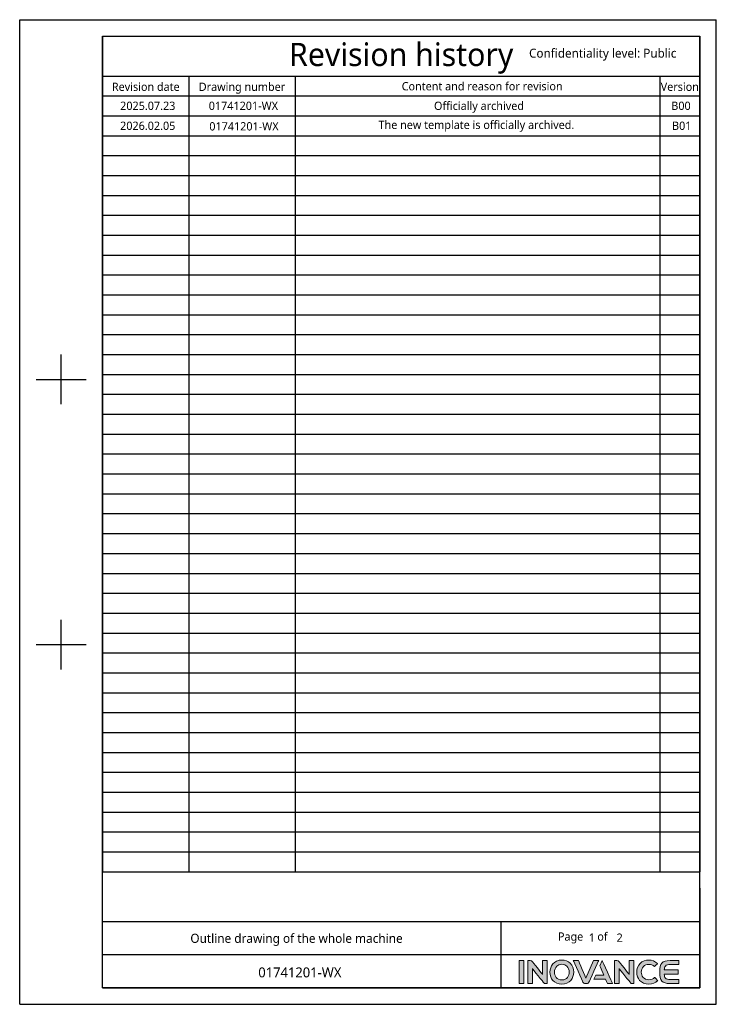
# Model space of a CAD drawing. Header units: millimetres. Extents: x 5828 to 6704, y 123 to 421.
# Tile 2 of 256: x 6055 to 6265, y 123 to 420. Entities that reach past the tile are written whole.
import ezdxf
from ezdxf.enums import TextEntityAlignment as Align

# ---------------------------------------------------------------- set-up
doc = ezdxf.new("R2010")
doc.units = ezdxf.units.MM
doc.layers.add('logo-蓝色', color=7, linetype='Continuous', true_color=0x008ccf)
doc.layers.add('模板', color=7, linetype='Continuous')
doc.styles.add('微软雅黑', font='msyh.ttc', dxfattribs={"height": 1.5})

# ---------------------------------------------------------------- blocks, each defined once
blk = doc.blocks.new('变更页')
for p, q in [((5973.66, 420.22), (6183.66, 420.22)), ((5973.66, 123.22), (5973.66, 420.22)), ((6183.66, 123.22), (6183.66, 420.22)), ((5998.66, 415.22), (6178.66, 415.22)), ((5998.66, 128.22), (5998.66, 415.22)), ((5998.66, 415.22), (5998.66, 163.22)), ((5998.66, 415.22), (6178.66, 415.22)), ((6178.66, 128.22), (6178.66, 415.22)), ((6178.66, 415.22), (6178.66, 163.22)), ((5998.66, 403.22), (6178.66, 403.22)), ((5998.66, 397.22), (6178.66, 397.22)), ((5986.16, 304.22), (5986.16, 319.22)), ((5978.66, 311.72), (5993.66, 311.72)), ((5986.16, 224.22), (5986.16, 239.22)), ((5978.66, 231.72), (5993.66, 231.72)), ((6178.66, 158.22), (6178.66, 128.22)), ((6118.66, 138.22), (6178.66, 138.22)), ((5998.66, 128.22), (6178.66, 128.22)), ((5998.66, 128.22), (6178.66, 128.22)), ((5973.66, 123.22), (6183.66, 123.22))]:
    blk.add_line(p, q)
at = {"color": 2}
for p, q in [((6024.66, 403.22), (6024.66, 163.22)), ((6056.66, 403.22), (6056.66, 163.22)), ((6166.66, 403.22), (6166.66, 163.22)), ((5998.66, 391.22), (6178.66, 391.22)), ((5998.66, 385.22), (6178.66, 385.22)), ((5998.66, 379.22), (6178.66, 379.22)), ((5998.66, 373.22), (6178.66, 373.22)), ((5998.66, 367.22), (6178.66, 367.22)), ((5998.66, 361.22), (6178.66, 361.22)), ((5998.66, 355.22), (6178.66, 355.22)), ((5998.66, 349.22), (6178.66, 349.22)), ((5998.66, 343.22), (6178.66, 343.22)), ((5998.66, 337.22), (6178.66, 337.22)), ((5998.66, 331.22), (6178.66, 331.22)), ((5998.66, 325.22), (6178.66, 325.22)), ((5998.66, 319.22), (6178.66, 319.22)), ((5998.66, 313.22), (6178.66, 313.22)), ((5998.66, 307.22), (6178.66, 307.22)), ((5998.66, 301.22), (6178.66, 301.22)), ((5998.66, 295.22), (6178.66, 295.22)), ((5998.66, 289.22), (6178.66, 289.22)), ((5998.66, 283.22), (6178.66, 283.22)), ((5998.66, 277.22), (6178.66, 277.22)), ((5998.66, 271.22), (6178.66, 271.22)), ((5998.66, 265.22), (6178.66, 265.22)), ((5998.66, 259.22), (6178.66, 259.22)), ((5998.66, 253.22), (6178.66, 253.22)), ((5998.66, 247.22), (6178.66, 247.22)), ((5998.66, 241.22), (6178.66, 241.22)), ((5998.66, 235.22), (6178.66, 235.22)), ((5998.66, 229.22), (6178.66, 229.22)), ((5998.66, 223.22), (6178.66, 223.22)), ((5998.66, 217.22), (6178.66, 217.22)), ((5998.66, 211.22), (6178.66, 211.22)), ((5998.66, 205.22), (6178.66, 205.22)), ((5998.66, 199.22), (6178.66, 199.22)), ((5998.66, 193.22), (6178.66, 193.22)), ((5998.66, 187.22), (6178.66, 187.22)), ((5998.66, 181.22), (6178.66, 181.22)), ((5998.66, 175.22), (6178.66, 175.22)), ((5998.66, 169.22), (6178.66, 169.22)), ((5998.66, 163.22), (6178.66, 163.22))]:
    blk.add_line(p, q, dxfattribs=at)
at = {"color": 2, "linetype": 'Continuous'}
for p, q in [((5998.66, 148.22), (6178.66, 148.22)), ((5998.66, 138.22), (6118.66, 138.22)), ((6058.66, 128.22), (6076.66, 128.22)), ((6076.66, 128.22), (6118.66, 128.22)), ((6133.66, 128.22), (6178.66, 128.22))]:
    blk.add_line(p, q, dxfattribs=at)
at = {"linetype": 'Continuous'}
for p, q in [((6118.66, 148.22), (6118.66, 138.22)), ((6118.66, 138.22), (6118.66, 128.22))]:
    blk.add_line(p, q, dxfattribs=at)
at = {"color": 7, "linetype": 'Continuous'}
blk.add_line((6178.66, 128.22), (5998.66, 128.22), dxfattribs=at)
at = {"color": 2, "style": '微软雅黑'}
for s, height, p in [('Revision history', 7, (6088.66, 406.24)), ('Revision date', 2.5, (6011.66, 398.74)), ('Drawing number', 2.5, (6040.66, 398.74)), ('Version', 2.5, (6172.66, 398.74))]:
    blk.add_text(s, height=height, dxfattribs=at).set_placement(p, align=Align.CENTER)
at = {"style": '微软雅黑'}
for s, height, p in [('Confidentiality level: Public', 2.7076, (6127.21, 408.77)), ('Outline drawing of the whole machine', 2.7336, (6025.1, 141.76))]:
    blk.add_text(s, height=height, dxfattribs=at).set_placement(p)
at = {"color": 2, "style": '微软雅黑'}
for s, p in [('Content and reason for revision', (6113.07, 400.22)), ('Page     of    ', (6145.09, 143.34))]:
    blk.add_text(s, height=2.5, dxfattribs=at).set_placement(p, align=Align.MIDDLE)
at = {"linetype": 'Continuous', "lineweight": 0, "ltscale": 0.3, "style": '微软雅黑'}
for tag, p in [('当前页', (6146.12, 143.34)), ('总页数', (6154.52, 143.34))]:
    blk.add_attdef(tag, text='', height=2.5, dxfattribs=at).set_placement(p, align=Align.MIDDLE)
at = {"ltscale": 0.3, "style": '微软雅黑'}
blk.add_attdef('编码', text='', height=3, dxfattribs=at).set_placement((6058.11, 132.85), align=Align.MIDDLE)

msp = doc.modelspace()

# ---------------------------------------------------------------- hatches: boundary and pattern name
at = {"layer": 'logo-蓝色'}
h = msp.add_hatch(color=256, dxfattribs=at)
h.dxf.hatch_style = 1
edge = h.paths.add_edge_path()
edge.add_spline(control_points=[(6205.5917, 129.4734), (6205.5917, 129.4734), (6206.9654, 129.4734), (6206.9654, 129.4734), (6206.9654, 129.4734), (6206.9654, 129.4734), (6206.9654, 136.4307), (6206.9654, 136.4307), (6206.9654, 136.4307), (6206.9654, 136.4307), (6205.5917, 136.4307), (6205.5917, 136.4307), (6205.5917, 136.4307), (6205.5917, 136.4307), (6205.5917, 129.4734), (6205.5917, 129.4734)], knot_values=[0, 0, 0, 0, 0.25, 0.25, 0.25, 0.25000001, 0.5, 0.5, 0.5, 0.50000001, 0.75, 0.75, 0.75, 0.75000001, 1, 1, 1, 1], degree=3, periodic=1)
h = msp.add_hatch(color=256, dxfattribs=at)
h.dxf.hatch_style = 1
edge = h.paths.add_edge_path()
edge.add_spline(control_points=[(6212.6121, 136.4364), (6212.6121, 136.4364), (6212.6121, 132.2482), (6212.6121, 132.2482), (6212.6121, 132.2482), (6212.6121, 132.2482), (6209.5419, 136.1307), (6209.5419, 136.1307), (6209.5419, 136.1307), (6209.4038, 136.3104), (6209.188, 136.4253), (6208.9454, 136.4253), (6208.9454, 136.4253), (6208.9454, 136.4253), (6208.1933, 136.4253), (6208.1933, 136.4253), (6208.1933, 136.4253), (6208.1933, 136.4253), (6208.1933, 129.4661), (6208.1933, 129.4661), (6208.1933, 129.4661), (6208.1933, 129.4661), (6209.5761, 129.4661), (6209.5761, 129.4661), (6209.5761, 129.4661), (6209.5761, 129.4661), (6209.5761, 134.0172), (6209.5761, 134.0172), (6209.5761, 134.0172), (6209.5761, 134.0172), (6213.0206, 129.6791), (6213.0206, 129.6791), (6213.0206, 129.6791), (6213.1205, 129.5494), (6213.2762, 129.4661), (6213.4503, 129.4661), (6213.4503, 129.4661), (6213.4503, 129.4661), (6213.9948, 129.4661), (6213.9948, 129.4661), (6213.9948, 129.4661), (6213.9948, 129.4661), (6213.9948, 136.4364), (6213.9948, 136.4364), (6213.9948, 136.4364), (6213.9948, 136.4364), (6212.6121, 136.4364), (6212.6121, 136.4364)], knot_values=[0, 0, 0, 0, 0.08333333, 0.08333333, 0.08333333, 0.08333334, 0.16666667, 0.16666667, 0.16666667, 0.16666668, 0.25, 0.25, 0.25, 0.25000001, 0.33333333, 0.33333333, 0.33333333, 0.33333334, 0.41666667, 0.41666667, 0.41666667, 0.41666668, 0.5, 0.5, 0.5, 0.50000001, 0.58333333, 0.58333333, 0.58333333, 0.58333334, 0.66666667, 0.66666667, 0.66666667, 0.66666668, 0.75, 0.75, 0.75, 0.75000001, 0.83333333, 0.83333333, 0.83333333, 0.83333334, 0.91666667, 0.91666667, 0.91666667, 0.91666668, 1, 1, 1, 1], degree=3, periodic=1)
h = msp.add_hatch(color=256, dxfattribs=at)
h.dxf.hatch_style = 1
edge = h.paths.add_edge_path(flags=16)
edge.add_spline(control_points=[(6216.903, 134.7062), (6217.2967, 135.11), (6217.8236, 135.3119), (6218.4665, 135.3119), (6218.4665, 135.3119), (6219.1044, 135.3119), (6219.6261, 135.1119), (6220.0139, 134.7173), (6220.0139, 134.7173), (6220.4429, 134.2803), (6220.6809, 133.6188), (6220.6707, 132.904), (6220.6707, 132.904), (6220.6503, 131.7889), (6220.0612, 130.5997), (6218.4665, 130.5997), (6218.4665, 130.5997), (6216.8788, 130.5997), (6216.2806, 131.785), (6216.251, 132.8929), (6216.251, 132.8929), (6216.2333, 133.6004), (6216.4705, 134.2618), (6216.903, 134.7062)], knot_values=[0, 0, 0, 0, 0.16666667, 0.16666667, 0.16666667, 0.16666668, 0.33333333, 0.33333333, 0.33333333, 0.33333334, 0.5, 0.5, 0.5, 0.50000001, 0.66666667, 0.66666667, 0.66666667, 0.66666668, 0.83333333, 0.83333333, 0.83333333, 0.83333334, 1, 1, 1, 1], degree=3, periodic=0)
edge = h.paths.add_edge_path()
edge.add_spline(control_points=[(6218.4665, 136.5771), (6216.0065, 136.5771), (6214.8886, 134.6785), (6214.8886, 132.9112), (6214.8886, 132.9112), (6214.8886, 131.952), (6215.1989, 131.0739), (6215.7611, 130.4347), (6215.7611, 130.4347), (6216.3991, 129.7087), (6217.3366, 129.3253), (6218.4665, 129.3253), (6218.4665, 129.3253), (6219.589, 129.3253), (6220.5225, 129.7142), (6221.1608, 130.4495), (6221.1608, 130.4495), (6221.7126, 131.0907), (6222.0237, 131.9684), (6222.034, 132.9206), (6222.034, 132.9206), (6222.0441, 133.9469), (6221.6719, 134.9194), (6221.0095, 135.5881), (6221.0095, 135.5881), (6220.3698, 136.2362), (6219.489, 136.5771), (6218.4665, 136.5771)], knot_values=[0, 0, 0, 0, 0.14285714, 0.14285714, 0.14285714, 0.14285715, 0.28571429, 0.28571429, 0.28571429, 0.2857143, 0.42857143, 0.42857143, 0.42857143, 0.42857144, 0.57142857, 0.57142857, 0.57142857, 0.57142858, 0.71428571, 0.71428571, 0.71428571, 0.71428572, 0.85714286, 0.85714286, 0.85714286, 0.85714287, 1, 1, 1, 1], degree=3, periodic=0)
h = msp.add_hatch(color=256, dxfattribs=at)
h.dxf.hatch_style = 1
edge = h.paths.add_edge_path()
edge.add_spline(control_points=[(6228.0142, 136.4308), (6228.0142, 136.4308), (6225.7397, 131.1127), (6225.7397, 131.1127), (6225.7397, 131.1127), (6225.7397, 131.1127), (6223.4649, 136.4308), (6223.4649, 136.4308), (6223.4649, 136.4308), (6223.4649, 136.4308), (6221.9173, 136.4308), (6221.9173, 136.4308), (6221.9173, 136.4308), (6221.9173, 136.4308), (6224.8385, 129.9181), (6224.8385, 129.9181), (6224.8385, 129.9181), (6224.9551, 129.6568), (6225.2172, 129.4735), (6225.5228, 129.4735), (6225.5228, 129.4735), (6225.5228, 129.4735), (6225.5274, 129.4735), (6225.5274, 129.4735), (6225.5274, 129.4735), (6225.5274, 129.4735), (6225.9498, 129.4735), (6225.9498, 129.4735), (6225.9498, 129.4735), (6225.9498, 129.4735), (6225.9563, 129.4735), (6225.9563, 129.4735), (6225.9563, 129.4735), (6226.2601, 129.4735), (6226.5222, 129.6568), (6226.6389, 129.9162), (6226.6389, 129.9162), (6226.6389, 129.9162), (6229.5618, 136.4308), (6229.5618, 136.4308), (6229.5618, 136.4308), (6229.5618, 136.4308), (6228.0142, 136.4308), (6228.0142, 136.4308)], knot_values=[0, 0, 0, 0, 0.09090909, 0.09090909, 0.09090909, 0.0909091, 0.18181818, 0.18181818, 0.18181818, 0.18181819, 0.27272727, 0.27272727, 0.27272727, 0.27272728, 0.36363636, 0.36363636, 0.36363636, 0.36363637, 0.45454545, 0.45454545, 0.45454545, 0.45454546, 0.54545455, 0.54545455, 0.54545455, 0.54545456, 0.63636364, 0.63636364, 0.63636364, 0.63636365, 0.72727273, 0.72727273, 0.72727273, 0.72727274, 0.81818182, 0.81818182, 0.81818182, 0.81818183, 0.90909091, 0.90909091, 0.90909091, 0.90909092, 1, 1, 1, 1], degree=3, periodic=1)
h = msp.add_hatch(color=256, dxfattribs=at)
h.dxf.hatch_style = 1
edge = h.paths.add_edge_path()
edge.add_spline(control_points=[(6230.6326, 136.4308), (6230.6326, 136.4308), (6229.9092, 134.8137), (6229.9092, 134.8137), (6229.9092, 134.8137), (6229.9092, 134.8137), (6231.1086, 132.0629), (6231.1086, 132.0629), (6231.1086, 132.0629), (6231.1086, 132.0629), (6228.6756, 132.0629), (6228.6756, 132.0629), (6228.6756, 132.0629), (6228.6756, 132.0629), (6228.093, 130.7683), (6228.093, 130.7683), (6228.093, 130.7683), (6228.093, 130.7683), (6231.6661, 130.7683), (6231.6661, 130.7683), (6231.6661, 130.7683), (6231.6661, 130.7683), (6232.2459, 129.4735), (6232.2459, 129.4735), (6232.2459, 129.4735), (6232.2459, 129.4735), (6233.7547, 129.4735), (6233.7547, 129.4735), (6233.7547, 129.4735), (6233.7547, 129.4735), (6230.6326, 136.4308), (6230.6326, 136.4308)], knot_values=[0, 0, 0, 0, 0.125, 0.125, 0.125, 0.12500001, 0.25, 0.25, 0.25, 0.25000001, 0.375, 0.375, 0.375, 0.37500001, 0.5, 0.5, 0.5, 0.50000001, 0.625, 0.625, 0.625, 0.62500001, 0.75, 0.75, 0.75, 0.75000001, 0.875, 0.875, 0.875, 0.87500001, 1, 1, 1, 1], degree=3, periodic=1)
h = msp.add_hatch(color=256, dxfattribs=at)
h.dxf.hatch_style = 1
edge = h.paths.add_edge_path()
edge.add_spline(control_points=[(6238.7494, 136.4364), (6238.7494, 136.4364), (6238.7494, 132.2482), (6238.7494, 132.2482), (6238.7494, 132.2482), (6238.7494, 132.2482), (6235.6782, 136.1307), (6235.6782, 136.1307), (6235.6782, 136.1307), (6235.5412, 136.3104), (6235.3254, 136.4253), (6235.0818, 136.4253), (6235.0818, 136.4253), (6235.0818, 136.4253), (6234.3317, 136.4253), (6234.3317, 136.4253), (6234.3317, 136.4253), (6234.3317, 136.4253), (6234.3317, 129.4661), (6234.3317, 129.4661), (6234.3317, 129.4661), (6234.3317, 129.4661), (6235.7153, 129.4661), (6235.7153, 129.4661), (6235.7153, 129.4661), (6235.7153, 129.4661), (6235.7153, 134.0172), (6235.7153, 134.0172), (6235.7153, 134.0172), (6235.7153, 134.0172), (6239.1597, 129.6791), (6239.1597, 129.6791), (6239.1597, 129.6791), (6239.2597, 129.5494), (6239.4154, 129.4661), (6239.5884, 129.4661), (6239.5884, 129.4661), (6239.5884, 129.4661), (6240.132, 129.4661), (6240.132, 129.4661), (6240.132, 129.4661), (6240.132, 129.4661), (6240.132, 136.4364), (6240.132, 136.4364), (6240.132, 136.4364), (6240.132, 136.4364), (6238.7494, 136.4364), (6238.7494, 136.4364)], knot_values=[0, 0, 0, 0, 0.08333333, 0.08333333, 0.08333333, 0.08333334, 0.16666667, 0.16666667, 0.16666667, 0.16666668, 0.25, 0.25, 0.25, 0.25000001, 0.33333333, 0.33333333, 0.33333333, 0.33333334, 0.41666667, 0.41666667, 0.41666667, 0.41666668, 0.5, 0.5, 0.5, 0.50000001, 0.58333333, 0.58333333, 0.58333333, 0.58333334, 0.66666667, 0.66666667, 0.66666667, 0.66666668, 0.75, 0.75, 0.75, 0.75000001, 0.83333333, 0.83333333, 0.83333333, 0.83333334, 0.91666667, 0.91666667, 0.91666667, 0.91666668, 1, 1, 1, 1], degree=3, periodic=1)
h = msp.add_hatch(color=256, dxfattribs=at)
h.dxf.hatch_style = 1
edge = h.paths.add_edge_path()
edge.add_spline(control_points=[(6246.418, 131.3129), (6245.9976, 130.8904), (6245.3464, 130.6294), (6244.7212, 130.6294), (6244.7212, 130.6294), (6243.0246, 130.6294), (6242.4077, 131.8073), (6242.3986, 132.9132), (6242.3986, 132.9132), (6242.394, 133.5765), (6242.6302, 134.1969), (6243.0506, 134.6229), (6243.0506, 134.6229), (6243.4618, 135.0359), (6244.0388, 135.2546), (6244.7212, 135.2546), (6244.7212, 135.2546), (6245.352, 135.2546), (6245.9309, 135.0286), (6246.3504, 134.6173), (6246.3504, 134.6173), (6246.3504, 134.6173), (6246.3782, 134.5896), (6246.3782, 134.5896), (6246.3782, 134.5896), (6246.3782, 134.5896), (6247.3062, 135.4842), (6247.3062, 135.4842), (6247.3062, 135.4842), (6247.3062, 135.4842), (6247.2747, 135.5156), (6247.2747, 135.5156), (6247.2747, 135.5156), (6246.5691, 136.2104), (6245.6873, 136.5771), (6244.7212, 136.5771), (6244.7212, 136.5771), (6243.6424, 136.5771), (6242.7246, 136.229), (6242.0643, 135.5695), (6242.0643, 135.5695), (6241.4065, 134.9026), (6241.0306, 133.9376), (6241.0352, 132.9114), (6241.0352, 132.9114), (6241.0407, 131.948), (6241.3521, 131.072), (6241.915, 130.4421), (6241.915, 130.4421), (6242.5652, 129.7105), (6243.5359, 129.3253), (6244.7212, 129.3253), (6244.7212, 129.3253), (6245.7632, 129.3253), (6246.6765, 129.6828), (6247.3618, 130.3588), (6247.3618, 130.3588), (6247.3618, 130.3588), (6247.3942, 130.3886), (6247.3942, 130.3886), (6247.3942, 130.3886), (6247.3942, 130.3886), (6246.4505, 131.3443), (6246.4505, 131.3443), (6246.4505, 131.3443), (6246.4505, 131.3443), (6246.418, 131.3129), (6246.418, 131.3129)], knot_values=[0, 0, 0, 0, 0.05882353, 0.05882353, 0.05882353, 0.05882354, 0.11764706, 0.11764706, 0.11764706, 0.11764707, 0.17647059, 0.17647059, 0.17647059, 0.1764706, 0.23529412, 0.23529412, 0.23529412, 0.23529413, 0.29411765, 0.29411765, 0.29411765, 0.29411766, 0.35294118, 0.35294118, 0.35294118, 0.35294119, 0.41176471, 0.41176471, 0.41176471, 0.41176472, 0.47058824, 0.47058824, 0.47058824, 0.47058825, 0.52941176, 0.52941176, 0.52941176, 0.52941177, 0.58823529, 0.58823529, 0.58823529, 0.5882353, 0.64705882, 0.64705882, 0.64705882, 0.64705883, 0.70588235, 0.70588235, 0.70588235, 0.70588236, 0.76470588, 0.76470588, 0.76470588, 0.76470589, 0.82352941, 0.82352941, 0.82352941, 0.82352942, 0.88235294, 0.88235294, 0.88235294, 0.88235295, 0.94117647, 0.94117647, 0.94117647, 0.94117648, 1, 1, 1, 1], degree=3, periodic=0)
h = msp.add_hatch(color=256, dxfattribs=at)
h.dxf.hatch_style = 1
edge = h.paths.add_edge_path()
edge.add_spline(control_points=[(6251.1202, 135.2175), (6251.1202, 135.2175), (6253.7246, 135.2175), (6253.7246, 135.2175), (6253.7246, 135.2175), (6253.7246, 135.2175), (6253.7246, 136.4309), (6253.7246, 136.4309), (6253.7246, 136.4309), (6253.7246, 136.4309), (6251.0879, 136.4309), (6251.0879, 136.4309), (6251.0879, 136.4309), (6248.6613, 136.4309), (6247.9955, 135.5028), (6247.9955, 133.0374), (6247.9955, 133.0374), (6247.9955, 133.0374), (6247.9955, 132.9539), (6247.9955, 132.9539), (6247.9955, 132.9539), (6247.9955, 132.9539), (6247.9955, 132.9503), (6247.9955, 132.9503), (6247.9955, 132.9503), (6247.9955, 132.9503), (6247.9955, 132.9484), (6247.9955, 132.9484), (6247.9955, 132.9484), (6247.9955, 132.9484), (6247.9955, 132.9465), (6247.9955, 132.9465), (6247.9955, 132.9465), (6247.9955, 132.9465), (6247.9955, 132.8615), (6247.9955, 132.8615), (6247.9955, 132.8615), (6247.9955, 130.3978), (6248.6613, 129.4696), (6251.0879, 129.4696), (6251.0879, 129.4696), (6251.0879, 129.4696), (6253.7246, 129.4696), (6253.7246, 129.4696), (6253.7246, 129.4696), (6253.7246, 129.4696), (6253.7246, 130.6812), (6253.7246, 130.6812), (6253.7246, 130.6812), (6253.7246, 130.6812), (6251.1202, 130.6812), (6251.1202, 130.6812), (6251.1202, 130.6812), (6250.4802, 130.6812), (6249.9977, 130.7979), (6249.7014, 131.1332), (6249.7014, 131.1332), (6249.4689, 131.3962), (6249.3623, 131.8166), (6249.3346, 132.302), (6249.3346, 132.302), (6249.3346, 132.302), (6253.4978, 132.302), (6253.4978, 132.302), (6253.4978, 132.302), (6253.4978, 132.302), (6253.4978, 132.9503), (6253.4978, 132.9503), (6253.4978, 132.9503), (6253.4978, 132.9503), (6253.4978, 133.5985), (6253.4978, 133.5985), (6253.4978, 133.5985), (6253.4978, 133.5985), (6249.3346, 133.5985), (6249.3346, 133.5985), (6249.3346, 133.5985), (6249.3623, 134.0802), (6249.4689, 134.5025), (6249.7014, 134.7673), (6249.7014, 134.7673), (6249.9977, 135.1026), (6250.4802, 135.2175), (6251.1202, 135.2175)], knot_values=[0, 0, 0, 0, 0.04761905, 0.04761905, 0.04761905, 0.04761906, 0.0952381, 0.0952381, 0.0952381, 0.09523811, 0.14285714, 0.14285714, 0.14285714, 0.14285715, 0.19047619, 0.19047619, 0.19047619, 0.1904762, 0.23809524, 0.23809524, 0.23809524, 0.23809525, 0.28571429, 0.28571429, 0.28571429, 0.2857143, 0.33333333, 0.33333333, 0.33333333, 0.33333334, 0.38095238, 0.38095238, 0.38095238, 0.38095239, 0.42857143, 0.42857143, 0.42857143, 0.42857144, 0.47619048, 0.47619048, 0.47619048, 0.47619049, 0.52380952, 0.52380952, 0.52380952, 0.52380953, 0.57142857, 0.57142857, 0.57142857, 0.57142858, 0.61904762, 0.61904762, 0.61904762, 0.61904763, 0.66666667, 0.66666667, 0.66666667, 0.66666668, 0.71428571, 0.71428571, 0.71428571, 0.71428572, 0.76190476, 0.76190476, 0.76190476, 0.76190477, 0.80952381, 0.80952381, 0.80952381, 0.80952382, 0.85714286, 0.85714286, 0.85714286, 0.85714287, 0.9047619, 0.9047619, 0.9047619, 0.90476191, 0.95238095, 0.95238095, 0.95238095, 0.95238096, 1, 1, 1, 1], degree=3, periodic=0)

# ---------------------------------------------------------------- linework, layer by layer
at = {"layer": 'logo-蓝色', "lineweight": 9}
for points, knots in [([(6206.9654, 136.4307), (6206.9654, 136.4307), (6206.9654, 136.4307), (6205.5917, 136.4307), (6205.5917, 136.4307)], [0.5, 0.5, 0.5, 0.5, 0.50000001, 0.75, 0.75, 0.75, 0.75]), ([(6205.5917, 136.4307), (6205.5917, 136.4307), (6205.5917, 136.4307), (6205.5917, 129.4734), (6205.5917, 129.4734)], [0.75, 0.75, 0.75, 0.75, 0.75000001, 1, 1, 1, 1]), ([(6206.9654, 129.4734), (6206.9654, 129.4734), (6206.9654, 129.4734), (6206.9654, 136.4307), (6206.9654, 136.4307)], [0.25, 0.25, 0.25, 0.25, 0.25000001, 0.5, 0.5, 0.5, 0.5]), ([(6208.9454, 136.4253), (6208.9454, 136.4253), (6208.9454, 136.4253), (6208.1933, 136.4253), (6208.1933, 136.4253)], [0.25, 0.25, 0.25, 0.25, 0.25000001, 0.3333333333, 0.3333333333, 0.3333333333, 0.3333333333]), ([(6208.1933, 136.4253), (6208.1933, 136.4253), (6208.1933, 136.4253), (6208.1933, 129.4661), (6208.1933, 129.4661)], [0.3333333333, 0.3333333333, 0.3333333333, 0.3333333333, 0.3333333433, 0.4166666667, 0.4166666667, 0.4166666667, 0.4166666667]), ([(6209.5419, 136.1307), (6209.5419, 136.1307), (6209.4038, 136.3104), (6209.188, 136.4253), (6208.9454, 136.4253)], [0.1666666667, 0.1666666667, 0.1666666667, 0.1666666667, 0.1666666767, 0.25, 0.25, 0.25, 0.25]), ([(6212.6121, 132.2482), (6212.6121, 132.2482), (6212.6121, 132.2482), (6209.5419, 136.1307), (6209.5419, 136.1307)], [0.0833333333, 0.0833333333, 0.0833333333, 0.0833333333, 0.0833333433, 0.1666666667, 0.1666666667, 0.1666666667, 0.1666666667]), ([(6209.5761, 129.4661), (6209.5761, 129.4661), (6209.5761, 129.4661), (6209.5761, 134.0172), (6209.5761, 134.0172)], [0.5, 0.5, 0.5, 0.5, 0.50000001, 0.5833333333, 0.5833333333, 0.5833333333, 0.5833333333]), ([(6209.5761, 134.0172), (6209.5761, 134.0172), (6209.5761, 134.0172), (6213.0206, 129.6791), (6213.0206, 129.6791)], [0.5833333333, 0.5833333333, 0.5833333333, 0.5833333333, 0.5833333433, 0.6666666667, 0.6666666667, 0.6666666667, 0.6666666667]), ([(6213.9948, 136.4364), (6213.9948, 136.4364), (6213.9948, 136.4364), (6212.6121, 136.4364), (6212.6121, 136.4364)], [0.9166666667, 0.9166666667, 0.9166666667, 0.9166666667, 0.9166666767, 1, 1, 1, 1]), ([(6213.9948, 129.4661), (6213.9948, 129.4661), (6213.9948, 129.4661), (6213.9948, 136.4364), (6213.9948, 136.4364)], [0.8333333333, 0.8333333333, 0.8333333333, 0.8333333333, 0.8333333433, 0.9166666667, 0.9166666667, 0.9166666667, 0.9166666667]), ([(6216.251, 132.8929), (6216.251, 132.8929), (6216.2333, 133.6004), (6216.4705, 134.2618), (6216.903, 134.7062)], [0.833333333, 0.833333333, 0.833333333, 0.833333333, 0.833333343, 1, 1, 1, 1]), ([(6221.0095, 135.5881), (6221.0095, 135.5881), (6220.3698, 136.2362), (6219.489, 136.5771), (6218.4665, 136.5771)], [0.857142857, 0.857142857, 0.857142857, 0.857142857, 0.857142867, 1, 1, 1, 1]), ([(6218.4665, 135.3119), (6218.4665, 135.3119), (6219.1044, 135.3119), (6219.6261, 135.1119), (6220.0139, 134.7173)], [0.166666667, 0.166666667, 0.166666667, 0.166666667, 0.166666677, 0.333333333, 0.333333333, 0.333333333, 0.333333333]), ([(6220.0139, 134.7173), (6220.0139, 134.7173), (6220.4429, 134.2803), (6220.6809, 133.6188), (6220.6707, 132.904)], [0.333333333, 0.333333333, 0.333333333, 0.333333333, 0.333333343, 0.5, 0.5, 0.5, 0.5]), ([(6222.034, 132.9206), (6222.034, 132.9206), (6222.0441, 133.9469), (6221.6719, 134.9194), (6221.0095, 135.5881)], [0.714285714, 0.714285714, 0.714285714, 0.714285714, 0.714285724, 0.857142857, 0.857142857, 0.857142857, 0.857142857]), ([(6223.4649, 136.4308), (6223.4649, 136.4308), (6223.4649, 136.4308), (6221.9173, 136.4308), (6221.9173, 136.4308)], [0.1818181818, 0.1818181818, 0.1818181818, 0.1818181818, 0.1818181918, 0.2727272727, 0.2727272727, 0.2727272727, 0.2727272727]), ([(6221.9173, 136.4308), (6221.9173, 136.4308), (6221.9173, 136.4308), (6224.8385, 129.9181), (6224.8385, 129.9181)], [0.2727272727, 0.2727272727, 0.2727272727, 0.2727272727, 0.2727272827, 0.3636363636, 0.3636363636, 0.3636363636, 0.3636363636]), ([(6225.7397, 131.1127), (6225.7397, 131.1127), (6225.7397, 131.1127), (6223.4649, 136.4308), (6223.4649, 136.4308)], [0.0909090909, 0.0909090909, 0.0909090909, 0.0909090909, 0.0909091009, 0.1818181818, 0.1818181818, 0.1818181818, 0.1818181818]), ([(6226.6389, 129.9162), (6226.6389, 129.9162), (6226.6389, 129.9162), (6229.5618, 136.4308), (6229.5618, 136.4308)], [0.8181818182, 0.8181818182, 0.8181818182, 0.8181818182, 0.8181818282, 0.9090909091, 0.9090909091, 0.9090909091, 0.9090909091]), ([(6229.5618, 136.4308), (6229.5618, 136.4308), (6229.5618, 136.4308), (6228.0142, 136.4308), (6228.0142, 136.4308)], [0.9090909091, 0.9090909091, 0.9090909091, 0.9090909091, 0.9090909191, 1, 1, 1, 1]), ([(6229.9092, 134.8137), (6229.9092, 134.8137), (6229.9092, 134.8137), (6231.1086, 132.0629), (6231.1086, 132.0629)], [0.125, 0.125, 0.125, 0.125, 0.12500001, 0.25, 0.25, 0.25, 0.25]), ([(6233.7547, 129.4735), (6233.7547, 129.4735), (6233.7547, 129.4735), (6230.6326, 136.4308), (6230.6326, 136.4308)], [0.875, 0.875, 0.875, 0.875, 0.87500001, 1, 1, 1, 1]), ([(6235.0818, 136.4253), (6235.0818, 136.4253), (6235.0818, 136.4253), (6234.3317, 136.4253), (6234.3317, 136.4253)], [0.25, 0.25, 0.25, 0.25, 0.25000001, 0.3333333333, 0.3333333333, 0.3333333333, 0.3333333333]), ([(6234.3317, 136.4253), (6234.3317, 136.4253), (6234.3317, 136.4253), (6234.3317, 129.4661), (6234.3317, 129.4661)], [0.3333333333, 0.3333333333, 0.3333333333, 0.3333333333, 0.3333333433, 0.4166666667, 0.4166666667, 0.4166666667, 0.4166666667]), ([(6235.6782, 136.1307), (6235.6782, 136.1307), (6235.5412, 136.3104), (6235.3254, 136.4253), (6235.0818, 136.4253)], [0.1666666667, 0.1666666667, 0.1666666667, 0.1666666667, 0.1666666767, 0.25, 0.25, 0.25, 0.25]), ([(6238.7494, 132.2482), (6238.7494, 132.2482), (6238.7494, 132.2482), (6235.6782, 136.1307), (6235.6782, 136.1307)], [0.0833333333, 0.0833333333, 0.0833333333, 0.0833333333, 0.0833333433, 0.1666666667, 0.1666666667, 0.1666666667, 0.1666666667]), ([(6235.7153, 129.4661), (6235.7153, 129.4661), (6235.7153, 129.4661), (6235.7153, 134.0172), (6235.7153, 134.0172)], [0.5, 0.5, 0.5, 0.5, 0.50000001, 0.5833333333, 0.5833333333, 0.5833333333, 0.5833333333]), ([(6235.7153, 134.0172), (6235.7153, 134.0172), (6235.7153, 134.0172), (6239.1597, 129.6791), (6239.1597, 129.6791)], [0.5833333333, 0.5833333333, 0.5833333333, 0.5833333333, 0.5833333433, 0.6666666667, 0.6666666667, 0.6666666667, 0.6666666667]), ([(6240.132, 136.4364), (6240.132, 136.4364), (6240.132, 136.4364), (6238.7494, 136.4364), (6238.7494, 136.4364)], [0.9166666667, 0.9166666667, 0.9166666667, 0.9166666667, 0.9166666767, 1, 1, 1, 1]), ([(6240.132, 129.4661), (6240.132, 129.4661), (6240.132, 129.4661), (6240.132, 136.4364), (6240.132, 136.4364)], [0.8333333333, 0.8333333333, 0.8333333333, 0.8333333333, 0.8333333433, 0.9166666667, 0.9166666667, 0.9166666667, 0.9166666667]), ([(6242.0643, 135.5695), (6242.0643, 135.5695), (6241.4065, 134.9026), (6241.0306, 133.9376), (6241.0352, 132.9114)], [0.5882352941, 0.5882352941, 0.5882352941, 0.5882352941, 0.5882353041, 0.6470588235, 0.6470588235, 0.6470588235, 0.6470588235]), ([(6247.2747, 135.5156), (6247.2747, 135.5156), (6246.5691, 136.2104), (6245.6873, 136.5771), (6244.7212, 136.5771), (6244.7212, 136.5771), (6243.6424, 136.5771), (6242.7246, 136.229), (6242.0643, 135.5695)], [0.470588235, 0.470588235, 0.470588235, 0.470588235, 0.470588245, 0.529411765, 0.529411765, 0.529411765, 0.529411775, 0.588235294, 0.588235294, 0.588235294, 0.588235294]), ([(6242.3986, 132.9132), (6242.3986, 132.9132), (6242.394, 133.5765), (6242.6302, 134.1969), (6243.0506, 134.6229)], [0.1176470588, 0.1176470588, 0.1176470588, 0.1176470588, 0.1176470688, 0.1764705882, 0.1764705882, 0.1764705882, 0.1764705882]), ([(6243.0506, 134.6229), (6243.0506, 134.6229), (6243.4618, 135.0359), (6244.0388, 135.2546), (6244.7212, 135.2546)], [0.1764705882, 0.1764705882, 0.1764705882, 0.1764705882, 0.1764705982, 0.2352941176, 0.2352941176, 0.2352941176, 0.2352941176]), ([(6244.7212, 135.2546), (6244.7212, 135.2546), (6245.352, 135.2546), (6245.9309, 135.0286), (6246.3504, 134.6173)], [0.2352941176, 0.2352941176, 0.2352941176, 0.2352941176, 0.2352941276, 0.2941176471, 0.2941176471, 0.2941176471, 0.2941176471]), ([(6246.3504, 134.6173), (6246.3504, 134.6173), (6246.3504, 134.6173), (6246.3782, 134.5896), (6246.3782, 134.5896)], [0.2941176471, 0.2941176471, 0.2941176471, 0.2941176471, 0.2941176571, 0.3529411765, 0.3529411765, 0.3529411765, 0.3529411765]), ([(6246.3782, 134.5896), (6246.3782, 134.5896), (6246.3782, 134.5896), (6247.3062, 135.4842), (6247.3062, 135.4842)], [0.3529411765, 0.3529411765, 0.3529411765, 0.3529411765, 0.3529411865, 0.4117647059, 0.4117647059, 0.4117647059, 0.4117647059]), ([(6247.3062, 135.4842), (6247.3062, 135.4842), (6247.3062, 135.4842), (6247.2747, 135.5156), (6247.2747, 135.5156)], [0.4117647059, 0.4117647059, 0.4117647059, 0.4117647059, 0.4117647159, 0.4705882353, 0.4705882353, 0.4705882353, 0.4705882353]), ([(6251.0879, 136.4309), (6251.0879, 136.4309), (6248.6613, 136.4309), (6247.9955, 135.5028), (6247.9955, 133.0374)], [0.1428571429, 0.1428571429, 0.1428571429, 0.1428571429, 0.1428571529, 0.1904761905, 0.1904761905, 0.1904761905, 0.1904761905]), ([(6249.3346, 133.5985), (6249.3346, 133.5985), (6249.3623, 134.0802), (6249.4689, 134.5025), (6249.7014, 134.7673)], [0.9047619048, 0.9047619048, 0.9047619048, 0.9047619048, 0.9047619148, 0.9523809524, 0.9523809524, 0.9523809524, 0.9523809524]), ([(6249.7014, 134.7673), (6249.7014, 134.7673), (6249.9977, 135.1026), (6250.4802, 135.2175), (6251.1202, 135.2175)], [0.9523809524, 0.9523809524, 0.9523809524, 0.9523809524, 0.9523809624, 1, 1, 1, 1]), ([(6253.7246, 136.4309), (6253.7246, 136.4309), (6253.7246, 136.4309), (6251.0879, 136.4309), (6251.0879, 136.4309)], [0.0952380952, 0.0952380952, 0.0952380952, 0.0952380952, 0.0952381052, 0.1428571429, 0.1428571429, 0.1428571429, 0.1428571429]), ([(6253.7246, 135.2175), (6253.7246, 135.2175), (6253.7246, 135.2175), (6253.7246, 136.4309), (6253.7246, 136.4309)], [0.0476190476, 0.0476190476, 0.0476190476, 0.0476190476, 0.0476190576, 0.0952380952, 0.0952380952, 0.0952380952, 0.0952380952]), ([(6214.8886, 132.9112), (6214.8886, 132.9112), (6214.8886, 131.952), (6215.1989, 131.0739), (6215.7611, 130.4347)], [0.142857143, 0.142857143, 0.142857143, 0.142857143, 0.142857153, 0.285714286, 0.285714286, 0.285714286, 0.285714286]), ([(6220.6707, 132.904), (6220.6707, 132.904), (6220.6503, 131.7889), (6220.0612, 130.5997), (6218.4665, 130.5997), (6218.4665, 130.5997), (6216.8788, 130.5997), (6216.2806, 131.785), (6216.251, 132.8929)], [0.5, 0.5, 0.5, 0.5, 0.50000001, 0.666666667, 0.666666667, 0.666666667, 0.666666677, 0.833333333, 0.833333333, 0.833333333, 0.833333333]), ([(6221.1608, 130.4495), (6221.1608, 130.4495), (6221.7126, 131.0907), (6222.0237, 131.9684), (6222.034, 132.9206)], [0.571428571, 0.571428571, 0.571428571, 0.571428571, 0.571428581, 0.714285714, 0.714285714, 0.714285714, 0.714285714]), ([(6228.6756, 132.0629), (6228.6756, 132.0629), (6228.6756, 132.0629), (6228.093, 130.7683), (6228.093, 130.7683)], [0.375, 0.375, 0.375, 0.375, 0.37500001, 0.5, 0.5, 0.5, 0.5]), ([(6228.093, 130.7683), (6228.093, 130.7683), (6228.093, 130.7683), (6231.6661, 130.7683), (6231.6661, 130.7683)], [0.5, 0.5, 0.5, 0.5, 0.50000001, 0.625, 0.625, 0.625, 0.625]), ([(6231.1086, 132.0629), (6231.1086, 132.0629), (6231.1086, 132.0629), (6228.6756, 132.0629), (6228.6756, 132.0629)], [0.25, 0.25, 0.25, 0.25, 0.25000001, 0.375, 0.375, 0.375, 0.375]), ([(6231.6661, 130.7683), (6231.6661, 130.7683), (6231.6661, 130.7683), (6232.2459, 129.4735), (6232.2459, 129.4735)], [0.625, 0.625, 0.625, 0.625, 0.62500001, 0.75, 0.75, 0.75, 0.75]), ([(6241.0352, 132.9114), (6241.0352, 132.9114), (6241.0407, 131.948), (6241.3521, 131.072), (6241.915, 130.4421)], [0.6470588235, 0.6470588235, 0.6470588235, 0.6470588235, 0.6470588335, 0.7058823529, 0.7058823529, 0.7058823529, 0.7058823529]), ([(6246.418, 131.3129), (6245.9976, 130.8904), (6245.3464, 130.6294), (6244.7212, 130.6294), (6244.7212, 130.6294), (6243.0246, 130.6294), (6242.4077, 131.8073), (6242.3986, 132.9132)], [0, 0, 0, 0, 0.058823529, 0.058823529, 0.058823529, 0.058823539, 0.117647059, 0.117647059, 0.117647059, 0.117647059]), ([(6246.4505, 131.3443), (6246.4505, 131.3443), (6246.4505, 131.3443), (6246.418, 131.3129), (6246.418, 131.3129)], [0.9411764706, 0.9411764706, 0.9411764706, 0.9411764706, 0.9411764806, 1, 1, 1, 1]), ([(6247.3942, 130.3886), (6247.3942, 130.3886), (6247.3942, 130.3886), (6246.4505, 131.3443), (6246.4505, 131.3443)], [0.8823529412, 0.8823529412, 0.8823529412, 0.8823529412, 0.8823529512, 0.9411764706, 0.9411764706, 0.9411764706, 0.9411764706]), ([(6247.9955, 133.0374), (6247.9955, 133.0374), (6247.9955, 133.0374), (6247.9955, 132.9539), (6247.9955, 132.9539)], [0.1904761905, 0.1904761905, 0.1904761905, 0.1904761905, 0.1904762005, 0.2380952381, 0.2380952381, 0.2380952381, 0.2380952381]), ([(6247.9955, 132.9539), (6247.9955, 132.9539), (6247.9955, 132.9539), (6247.9955, 132.9503), (6247.9955, 132.9503)], [0.2380952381, 0.2380952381, 0.2380952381, 0.2380952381, 0.2380952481, 0.2857142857, 0.2857142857, 0.2857142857, 0.2857142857]), ([(6247.9955, 132.9503), (6247.9955, 132.9503), (6247.9955, 132.9503), (6247.9955, 132.9484), (6247.9955, 132.9484)], [0.2857142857, 0.2857142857, 0.2857142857, 0.2857142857, 0.2857142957, 0.3333333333, 0.3333333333, 0.3333333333, 0.3333333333]), ([(6247.9955, 132.9484), (6247.9955, 132.9484), (6247.9955, 132.9484), (6247.9955, 132.9465), (6247.9955, 132.9465)], [0.3333333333, 0.3333333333, 0.3333333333, 0.3333333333, 0.3333333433, 0.380952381, 0.380952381, 0.380952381, 0.380952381]), ([(6247.9955, 132.9465), (6247.9955, 132.9465), (6247.9955, 132.9465), (6247.9955, 132.8615), (6247.9955, 132.8615)], [0.380952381, 0.380952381, 0.380952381, 0.380952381, 0.380952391, 0.4285714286, 0.4285714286, 0.4285714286, 0.4285714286]), ([(6247.9955, 132.8615), (6247.9955, 132.8615), (6247.9955, 130.3978), (6248.6613, 129.4696), (6251.0879, 129.4696)], [0.4285714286, 0.4285714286, 0.4285714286, 0.4285714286, 0.4285714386, 0.4761904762, 0.4761904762, 0.4761904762, 0.4761904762]), ([(6253.4978, 133.5985), (6253.4978, 133.5985), (6253.4978, 133.5985), (6249.3346, 133.5985), (6249.3346, 133.5985)], [0.8571428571, 0.8571428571, 0.8571428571, 0.8571428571, 0.8571428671, 0.9047619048, 0.9047619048, 0.9047619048, 0.9047619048]), ([(6249.7014, 131.1332), (6249.7014, 131.1332), (6249.4689, 131.3962), (6249.3623, 131.8166), (6249.3346, 132.302)], [0.6666666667, 0.6666666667, 0.6666666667, 0.6666666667, 0.6666666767, 0.7142857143, 0.7142857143, 0.7142857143, 0.7142857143]), ([(6249.3346, 132.302), (6249.3346, 132.302), (6249.3346, 132.302), (6253.4978, 132.302), (6253.4978, 132.302)], [0.7142857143, 0.7142857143, 0.7142857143, 0.7142857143, 0.7142857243, 0.7619047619, 0.7619047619, 0.7619047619, 0.7619047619]), ([(6253.7246, 130.6812), (6253.7246, 130.6812), (6253.7246, 130.6812), (6251.1202, 130.6812), (6251.1202, 130.6812), (6251.1202, 130.6812), (6250.4802, 130.6812), (6249.9977, 130.7979), (6249.7014, 131.1332)], [0.5714285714, 0.5714285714, 0.5714285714, 0.5714285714, 0.5714285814, 0.619047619, 0.619047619, 0.619047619, 0.619047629, 0.6666666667, 0.6666666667, 0.6666666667, 0.6666666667]), ([(6253.4978, 132.9503), (6253.4978, 132.9503), (6253.4978, 132.9503), (6253.4978, 133.5985), (6253.4978, 133.5985)], [0.8095238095, 0.8095238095, 0.8095238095, 0.8095238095, 0.8095238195, 0.8571428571, 0.8571428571, 0.8571428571, 0.8571428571]), ([(6253.4978, 132.302), (6253.4978, 132.302), (6253.4978, 132.302), (6253.4978, 132.9503), (6253.4978, 132.9503)], [0.7619047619, 0.7619047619, 0.7619047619, 0.7619047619, 0.7619047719, 0.8095238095, 0.8095238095, 0.8095238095, 0.8095238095]), ([(6253.7246, 129.4696), (6253.7246, 129.4696), (6253.7246, 129.4696), (6253.7246, 130.6812), (6253.7246, 130.6812)], [0.5238095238, 0.5238095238, 0.5238095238, 0.5238095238, 0.5238095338, 0.5714285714, 0.5714285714, 0.5714285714, 0.5714285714]), ([(6208.1933, 129.4661), (6208.1933, 129.4661), (6208.1933, 129.4661), (6209.5761, 129.4661), (6209.5761, 129.4661)], [0.4166666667, 0.4166666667, 0.4166666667, 0.4166666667, 0.4166666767, 0.5, 0.5, 0.5, 0.5]), ([(6213.0206, 129.6791), (6213.0206, 129.6791), (6213.1205, 129.5494), (6213.2762, 129.4661), (6213.4503, 129.4661)], [0.6666666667, 0.6666666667, 0.6666666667, 0.6666666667, 0.6666666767, 0.75, 0.75, 0.75, 0.75]), ([(6213.4503, 129.4661), (6213.4503, 129.4661), (6213.4503, 129.4661), (6213.9948, 129.4661), (6213.9948, 129.4661)], [0.75, 0.75, 0.75, 0.75, 0.75000001, 0.8333333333, 0.8333333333, 0.8333333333, 0.8333333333]), ([(6215.7611, 130.4347), (6215.7611, 130.4347), (6216.3991, 129.7087), (6217.3366, 129.3253), (6218.4665, 129.3253)], [0.285714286, 0.285714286, 0.285714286, 0.285714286, 0.285714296, 0.428571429, 0.428571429, 0.428571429, 0.428571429]), ([(6218.4665, 129.3253), (6218.4665, 129.3253), (6219.589, 129.3253), (6220.5225, 129.7142), (6221.1608, 130.4495)], [0.428571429, 0.428571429, 0.428571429, 0.428571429, 0.428571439, 0.571428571, 0.571428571, 0.571428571, 0.571428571]), ([(6224.8385, 129.9181), (6224.8385, 129.9181), (6224.9551, 129.6568), (6225.2172, 129.4735), (6225.5228, 129.4735)], [0.3636363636, 0.3636363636, 0.3636363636, 0.3636363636, 0.3636363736, 0.4545454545, 0.4545454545, 0.4545454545, 0.4545454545]), ([(6225.5228, 129.4735), (6225.5228, 129.4735), (6225.5228, 129.4735), (6225.5274, 129.4735), (6225.5274, 129.4735)], [0.4545454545, 0.4545454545, 0.4545454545, 0.4545454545, 0.4545454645, 0.5454545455, 0.5454545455, 0.5454545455, 0.5454545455]), ([(6225.5274, 129.4735), (6225.5274, 129.4735), (6225.5274, 129.4735), (6225.9498, 129.4735), (6225.9498, 129.4735)], [0.5454545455, 0.5454545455, 0.5454545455, 0.5454545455, 0.5454545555, 0.6363636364, 0.6363636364, 0.6363636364, 0.6363636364]), ([(6225.9498, 129.4735), (6225.9498, 129.4735), (6225.9498, 129.4735), (6225.9563, 129.4735), (6225.9563, 129.4735)], [0.6363636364, 0.6363636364, 0.6363636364, 0.6363636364, 0.6363636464, 0.7272727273, 0.7272727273, 0.7272727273, 0.7272727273]), ([(6225.9563, 129.4735), (6225.9563, 129.4735), (6226.2601, 129.4735), (6226.5222, 129.6568), (6226.6389, 129.9162)], [0.7272727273, 0.7272727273, 0.7272727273, 0.7272727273, 0.7272727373, 0.8181818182, 0.8181818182, 0.8181818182, 0.8181818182]), ([(6232.2459, 129.4735), (6232.2459, 129.4735), (6232.2459, 129.4735), (6233.7547, 129.4735), (6233.7547, 129.4735)], [0.75, 0.75, 0.75, 0.75, 0.75000001, 0.875, 0.875, 0.875, 0.875]), ([(6234.3317, 129.4661), (6234.3317, 129.4661), (6234.3317, 129.4661), (6235.7153, 129.4661), (6235.7153, 129.4661)], [0.4166666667, 0.4166666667, 0.4166666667, 0.4166666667, 0.4166666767, 0.5, 0.5, 0.5, 0.5]), ([(6239.1597, 129.6791), (6239.1597, 129.6791), (6239.2597, 129.5494), (6239.4154, 129.4661), (6239.5884, 129.4661)], [0.6666666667, 0.6666666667, 0.6666666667, 0.6666666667, 0.6666666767, 0.75, 0.75, 0.75, 0.75]), ([(6239.5884, 129.4661), (6239.5884, 129.4661), (6239.5884, 129.4661), (6240.132, 129.4661), (6240.132, 129.4661)], [0.75, 0.75, 0.75, 0.75, 0.75000001, 0.8333333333, 0.8333333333, 0.8333333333, 0.8333333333]), ([(6241.915, 130.4421), (6241.915, 130.4421), (6242.5652, 129.7105), (6243.5359, 129.3253), (6244.7212, 129.3253), (6244.7212, 129.3253), (6245.7632, 129.3253), (6246.6765, 129.6828), (6247.3618, 130.3588)], [0.705882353, 0.705882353, 0.705882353, 0.705882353, 0.705882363, 0.764705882, 0.764705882, 0.764705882, 0.764705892, 0.823529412, 0.823529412, 0.823529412, 0.823529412]), ([(6247.3618, 130.3588), (6247.3618, 130.3588), (6247.3618, 130.3588), (6247.3942, 130.3886), (6247.3942, 130.3886)], [0.8235294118, 0.8235294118, 0.8235294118, 0.8235294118, 0.8235294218, 0.8823529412, 0.8823529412, 0.8823529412, 0.8823529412]), ([(6251.0879, 129.4696), (6251.0879, 129.4696), (6251.0879, 129.4696), (6253.7246, 129.4696), (6253.7246, 129.4696)], [0.4761904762, 0.4761904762, 0.4761904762, 0.4761904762, 0.4761904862, 0.5238095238, 0.5238095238, 0.5238095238, 0.5238095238])]:
    msp.add_open_spline(points, degree=3, knots=knots, dxfattribs=at)
for points in [[(6212.6121, 136.4364), (6212.6121, 136.4364), (6212.6121, 132.2482), (6212.6121, 132.2482)], [(6218.4665, 136.5771), (6216.0065, 136.5771), (6214.8886, 134.6785), (6214.8886, 132.9112)], [(6216.903, 134.7062), (6217.2967, 135.11), (6217.8236, 135.3119), (6218.4665, 135.3119)], [(6228.0142, 136.4308), (6228.0142, 136.4308), (6225.7397, 131.1127), (6225.7397, 131.1127)], [(6230.6326, 136.4308), (6230.6326, 136.4308), (6229.9092, 134.8137), (6229.9092, 134.8137)], [(6238.7494, 136.4364), (6238.7494, 136.4364), (6238.7494, 132.2482), (6238.7494, 132.2482)], [(6251.1202, 135.2175), (6251.1202, 135.2175), (6253.7246, 135.2175), (6253.7246, 135.2175)], [(6205.5917, 129.4734), (6205.5917, 129.4734), (6206.9654, 129.4734), (6206.9654, 129.4734)]]:
    msp.add_open_spline(points, degree=3, dxfattribs=at)

# ---------------------------------------------------------------- block references
at = {"layer": '模板'}
msp.add_blockref('变更页', (81.3669, 0), dxfattribs=at).add_auto_attribs({'编码': '01741201-WX', '当前页': '1', '总页数': '2'})

# ---------------------------------------------------------------- texts
at = {"layer": '模板', "char_height": 2.5, "attachment_point": 1, "style": '微软雅黑'}
for s, width, insert in [('2025.07.23', 72.293308, (6085.3104, 395.5016)), ('01741201-WX', 72.293308, (6112.007, 395.5016)), ('Officially archived', 134.563844, (6179.923, 395.4918)), ('B00', 23.611688, (6251.4606, 395.5016)), ('2026.02.05', 72.293308, (6085.2941, 389.4727)), ('01741201-WX', 72.293308, (6112.1848, 389.3073)), ('The new template is officially archived.', 134.563844, (6163.2012, 389.7579)), ('B01', 23.611688, (6251.6888, 389.4847))]:
    msp.add_mtext_dynamic_manual_height_columns(s, width=width, gutter_width=12.5, heights=[0], dxfattribs=dict(at, insert=insert))

doc.saveas('drawing.dxf')
